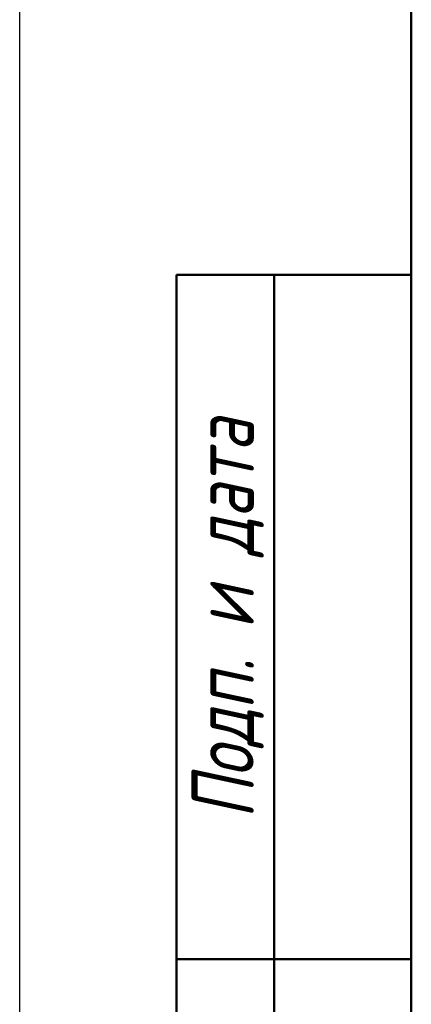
# Model space of a CAD drawing. Header units: millimetres. Extents: x 0 to 698, y -69 to 297.
# Tile 3 of 15: x 0 to 20, y 113 to 163. Entities that reach past the tile are written whole.
import ezdxf
from ezdxf.enums import TextEntityAlignment as Align

# ---------------------------------------------------------------- set-up
doc = ezdxf.new("R2010")
doc.units = ezdxf.units.MM
for name, color, linetype, lineweight in [('Кромка (ГОСТ)', 7, 'Continuous', 50), ('Обозначение (ГОСТ)', 7, 'Continuous', 25), ('Эскизная геометрия (ГОСТ)', 7, 'Continuous', 50)]:
    doc.layers.add(name, color=color, linetype=linetype, lineweight=lineweight)
doc.styles.get("Standard").update_dxf_attribs({"font": 'GOST Common Italic.ttf'})
doc.styles.add('Альтернативный текст (ГОСТ)', font='txt', dxfattribs={"width": 0.8})

# ---------------------------------------------------------------- blocks, each defined once
blk = doc.blocks.new('ГОСТ - Доп. графы 1')
at = {"layer": 'Эскизная геометрия (ГОСТ)'}
for p, q in [((-12, 0), (-12, 145)), ((-12, 145), (0, 145)), ((-7, 145), (-7, 0)), ((-12, 110), (-7, 110)), ((-7, 110), (0, 110))]:
    blk.add_line(p, q, dxfattribs=at)
at = {"layer": 'Обозначение (ГОСТ)', "insert": (-9.373, 127.414), "char_height": 3.17, "width": 34.76787, "attachment_point": 5, "rotation": 90, "style": 'Альтернативный текст (ГОСТ)'}
blk.add_mtext('\\fGOST Common|b0|i1;\\H3.1700;Подп. и дата', dxfattribs=at)
at = {"layer": 'Обозначение (ГОСТ)', "lineweight": 30, "width": 0.8, "flags": 17}
for tag, p in [('Подп._и_дата_2', (-3.532, 127.511)), ('Инв._номер_дубликата', (-3.406, 97.466)), ('Взамен_инв._номера', (-3.46, 72.529)), ('Подп._и_дата_1', (-3.422, 42.352)), ('ИНВЕНТАРНЫЙ_НОМЕР', (-3.329, 12.683))]:
    blk.add_attdef(tag, text='', height=3.17, rotation=90, dxfattribs=at).set_placement(p, align=Align.MIDDLE_CENTER)
blk = doc.blocks.new('Рамки ГОСТ_ граница 297x210')
at = {"layer": 'Кромка (ГОСТ)', "lineweight": 25}
blk.add_line((0, 0), (0, 297), dxfattribs=at)
at = {"layer": 'Кромка (ГОСТ)'}
blk.add_line((20, 292), (20, 5), dxfattribs=at)

msp = doc.modelspace()

# ---------------------------------------------------------------- block references
for name, p in [('Рамки ГОСТ_ граница 297x210', (0, 0)), ('ГОСТ - Доп. графы 1', (20, 5))]:
    msp.add_blockref(name, p)

doc.saveas('drawing.dxf')
